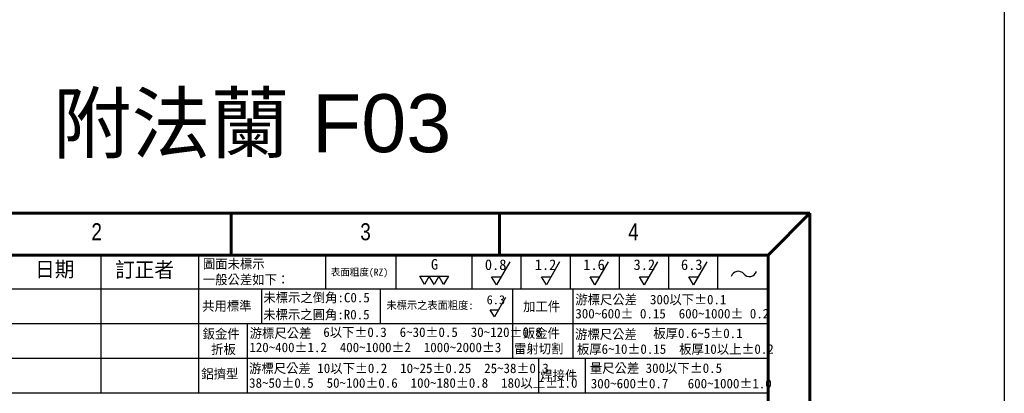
# Model space of a CAD drawing. Header units: millimetres. Extents: x 399 to 6233, y -1870 to 1602.
# Tile 95 of 164: x 4791 to 5132, y -1302 to -1173. Entities that reach past the tile are written whole.
import ezdxf
from ezdxf.enums import TextEntityAlignment as Align

# ---------------------------------------------------------------- set-up
doc = ezdxf.new("R2010")
doc.units = ezdxf.units.MM
doc.linetypes.add('SLD-實線', pattern=[0])
doc.layers.add('BORDER', color=7, linetype='Continuous')
doc.layers.add('圖框', color=7, linetype='SLD-實線')
doc.styles.add('SEACAD_arial_ttf', font='arial.ttf', dxfattribs={"height": 0.2})
doc.styles.get("Standard").update_dxf_attribs({"font": 'arial.ttf'})
doc.styles.add('標題欄', font='txt')

# ---------------------------------------------------------------- blocks, each defined once
blk = doc.blocks.new('A4橫')
at = {"layer": 'BORDER', "color": 123, "linetype": 'Continuous', "lineweight": 60, "ltscale": 25.4}
for p, q in [((4924.32, 1453.75), (4731.53, 1453.75)), ((4824.32, 1453.75), (4824.32, 1446.54)), ((4870.72, 1453.75), (4870.72, 1446.54)), ((4924.32, 1453.75), (4917.11, 1446.54)), ((4924.32, 1170.89), (4924.32, 1453.75)), ((4917.11, 1446.54), (4731.53, 1446.54)), ((4917.11, 1446.54), (4917.11, 1170.89))]:
    blk.add_line(p, q, dxfattribs=at)
at = {"layer": 'BORDER', "color": 60, "linetype": 'Continuous', "ltscale": 25.4}
for p, q in [((4801.85, 1446.54), (4801.85, 1422.7)), ((4818.71, 1446.54), (4818.71, 1422.7)), ((4840.67, 1446.54), (4840.67, 1440.65)), ((4852.8, 1446.54), (4852.8, 1440.65)), ((4865.9, 1446.54), (4865.9, 1440.65)), ((4865.9, 1446.54), (4865.9, 1440.65)), ((4874.4, 1446.54), (4874.4, 1440.65)), ((4882.9, 1446.54), (4882.9, 1440.65)), ((4891.4, 1446.54), (4891.4, 1440.65)), ((4899.9, 1446.54), (4899.9, 1440.65)), ((4908.4, 1446.54), (4908.4, 1440.65)), ((4818.71, 1440.65), (4731.53, 1440.65)), ((4917.11, 1440.65), (4818.86, 1440.65)), ((4829.59, 1440.65), (4829.59, 1434.67)), ((4850.09, 1440.65), (4850.09, 1434.67)), ((4872.93, 1440.65), (4872.93, 1434.67)), ((4883.39, 1440.65), (4883.39, 1434.67)), ((4818.71, 1434.67), (4731.53, 1434.67)), ((4917.11, 1434.67), (4818.86, 1434.67)), ((4827.11, 1434.69), (4827.11, 1422.7)), ((4872.93, 1434.67), (4872.93, 1428.69)), ((4883.39, 1434.67), (4883.39, 1428.69)), ((4917.11, 1428.69), (4731.53, 1428.69)), ((4877.44, 1428.69), (4877.44, 1422.7)), ((4885.49, 1428.69), (4885.49, 1422.7)), ((4917.11, 1422.7), (4731.53, 1422.7))]:
    blk.add_line(p, q, dxfattribs=at)
at = {"layer": 'BORDER', "color": 2, "linetype": 'Continuous', "ltscale": 25.4}
for p, q in [((4872.47, 1445.36), (4870.18, 1441.39)), ((4881.09, 1445.36), (4878.8, 1441.39)), ((4889.47, 1445.36), (4887.18, 1441.39)), ((4898.02, 1445.36), (4895.73, 1441.39)), ((4906.52, 1445.36), (4904.23, 1441.39)), ((4857.76, 1441.45), (4856.93, 1442.88)), ((4856.93, 1442.88), (4858.58, 1442.88)), ((4858.58, 1442.88), (4857.76, 1441.45)), ((4859.4, 1441.45), (4858.58, 1442.88)), ((4858.58, 1442.88), (4860.23, 1442.88)), ((4860.23, 1442.88), (4859.4, 1441.45)), ((4861.05, 1441.45), (4860.23, 1442.88)), ((4860.23, 1442.88), (4861.88, 1442.88)), ((4861.88, 1442.88), (4861.05, 1441.45)), ((4870.18, 1441.39), (4869.35, 1442.82)), ((4869.35, 1442.82), (4871, 1442.82)), ((4878.8, 1441.39), (4877.97, 1442.82)), ((4877.97, 1442.82), (4879.62, 1442.82)), ((4887.18, 1441.39), (4886.35, 1442.82)), ((4886.35, 1442.82), (4888, 1442.82)), ((4895.73, 1441.39), (4894.9, 1442.82)), ((4894.9, 1442.82), (4896.55, 1442.82)), ((4904.23, 1441.39), (4903.41, 1442.82)), ((4903.41, 1442.82), (4905.06, 1442.82)), ((4871.77, 1439.25), (4869.82, 1435.87)), ((4869.82, 1435.87), (4869.12, 1437.09)), ((4869.12, 1437.09), (4870.52, 1437.09))]:
    blk.add_line(p, q, dxfattribs=at)
for centre, start, end in [((4911.95, 1442.49), 39.8056, 162.5792), ((4913.89, 1444.1), 219.8056, 342.5792)]:
    blk.add_arc(centre, 1.26, start, end, dxfattribs=at)
at = {"layer": 'BORDER', "color": 60, "linetype": 'Continuous', "ltscale": 25.4, "style": 'SEACAD_arial_ttf', "width": 0.8}
for s, p in [('2', (4800.19, 1452.04)), ('3', (4846.64, 1452.04)), ('4', (4892.93, 1452.04))]:
    blk.add_text(s, height=2.94, dxfattribs=at).set_placement(p, align=Align.TOP_LEFT)
at = {"layer": '圖框', "style": '標題欄'}
for s, height, p in [('圖面未標示', 1.641, (4819.45, 1445.85)), ('日期', 2.605, (4790.48, 1445.4)), ('訂正者', 2.605, (4804.3, 1445.32)), ('表面粗度(RZ)', 1.221, (4841.55, 1444.22)), ('G', 1.82, (4858.86, 1445.86)), ('0.8', 1.824, (4868.18, 1445.8)), ('1.2', 1.824, (4876.8, 1445.8)), ('1.6', 1.824, (4885.18, 1445.8)), ('3.2', 1.824, (4893.87, 1445.8)), ('6.3', 1.824, (4902.06, 1445.8)), ('一般公差如下：', 1.641, (4819.45, 1443.14)), ('未標示之倒角:C0.5', 1.6413, (4829.91, 1440.03)), ('6.3', 1.553, (4868.49, 1439.61)), ('游標尺公差  300以下%%P0.1', 1.6413, (4883.81, 1439.69)), ('共用標準', 1.641, (4819.33, 1438.58)), ('未標示之表面粗度:', 1.36, (4851.17, 1438.57)), ('加工件', 1.641, (4874.79, 1438.51)), ('未標示之圓角:R0.5', 1.6413, (4829.88, 1437.1)), ('300~600%%P 0.15  600~1000%%P 0.2', 1.6413, (4883.81, 1437.26)), ('6以下%%P0.3  6~30%%P0.5  30~120%%P0.8', 1.6413, (4840.26, 1434.06)), ('鈑金件', 1.641, (4819.41, 1433.79)), ('游標尺公差', 1.641, (4827.54, 1433.9)), ('鈑金件', 1.641, (4874.74, 1433.9)), ('游標尺公差', 1.641, (4883.77, 1433.71)), ('板厚0.6~5%%P0.1', 1.6413, (4897.28, 1433.87)), ('折板', 1.641, (4820.88, 1431.11)), ('120~400%%P1.2  400~1000%%P2  1000~2000%%P3', 1.6413, (4827.48, 1431.44)), ('雷射切割', 1.641, (4873.21, 1431.22)), ('板厚6~10%%P0.15  板厚10以上%%P0.2', 1.6413, (4884.08, 1431.15)), ('游標尺公差 10以下%%P0.2  10~25%%P0.25  25~38%%P0.3', 1.6413, (4827.44, 1427.83)), ('量尺公差 300以下%%P0.5  ', 1.6413, (4886.31, 1427.86)), ('鋁擠型', 1.641, (4819.18, 1426.88)), ('焊接件', 1.641, (4877.74, 1426.61)), ('38~50%%P0.5  50~100%%P0.6  100~180%%P0.8  180以上%%P1.0', 1.6413, (4827.44, 1425.3)), ('300~600%%P0.7   600~1000%%P1.0', 1.6413, (4886.48, 1425.2))]:
    blk.add_text(s, height=height, dxfattribs=at).set_placement(p, align=Align.TOP_LEFT)

msp = doc.modelspace()

# ---------------------------------------------------------------- linework, layer by layer
at = {"color": 4}
msp.add_lwpolyline([(4611.682, 905.937), (5131.682, 905.937), (5131.682, -1870.063), (4611.682, -1870.063)], close=True, dxfattribs=at)

# ---------------------------------------------------------------- block references
at = {"xscale": 2, "yscale": 2, "zscale": 2}
msp.add_blockref('A4橫', (-4784.176, -4147.703), dxfattribs=at)

# ---------------------------------------------------------------- texts
at = {"color": 7, "insert": (4871.682, -1210.206), "char_height": 20, "attachment_point": 5}
msp.add_mtext_dynamic_manual_height_columns('{\\fPMingLiU|b0|i0|c136|p18;附法蘭} F03', width=143.29647, gutter_width=12.5, heights=[0], dxfattribs=at)

doc.saveas('drawing.dxf')
